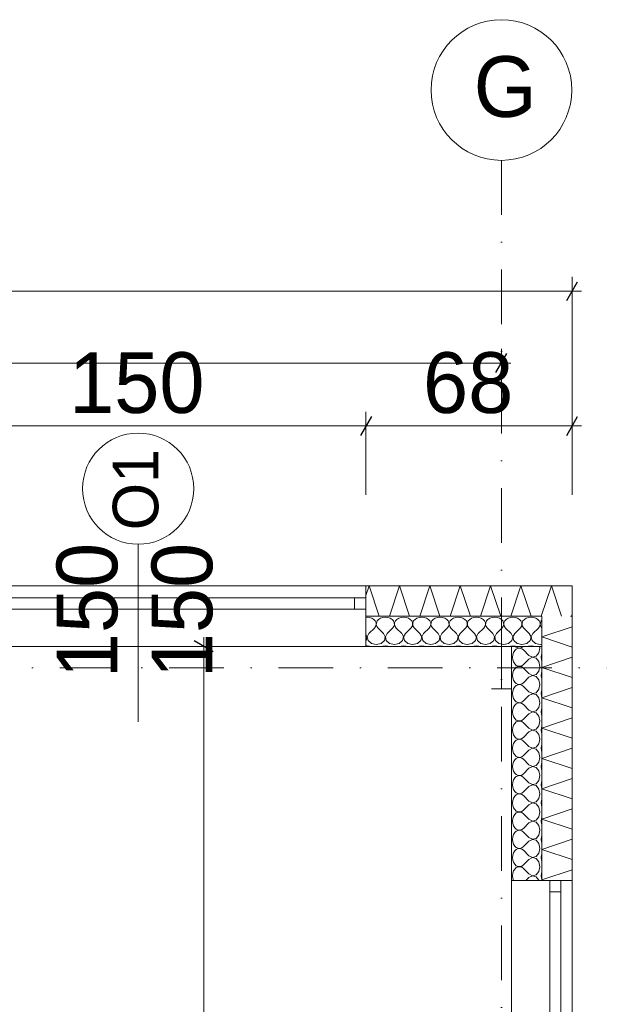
# Model space of a CAD drawing. Header units: millimetres. Extents: x 100377 to 152816, y -1988 to 13902.
# Tile 56 of 58: x 135641 to 137550, y 10658 to 13902. Entities that reach past the tile are written whole.
import ezdxf

# ---------------------------------------------------------------- set-up
doc = ezdxf.new("R2010")
doc.units = ezdxf.units.MM
doc.header["$MEASUREMENT"] = 0
doc.linetypes.add('Kropki i Kreski', pattern=[360, 180, -90, 0, -90])
for name, color, linetype, lineweight in [('Nowe_0_Nr_pióra__1', 7, 'Continuous', 13), ('Nowe_0_Nr_pióra__2', 251, 'Continuous', 13), ('Nowe_299-A Wymiary Opisy_Nr_pióra__1', 7, 'Continuous', 13), ('Nowe_299-A Wymiary Opisy_Nr_pióra__21', 7, 'Continuous', 25), ('Nowe_810-G Ogólne_Nr_pióra__1', 7, 'Continuous', 13), ('Nowe_830-G Teksty Etykiety_Nr_pióra__1', 7, 'Continuous', 13)]:
    doc.layers.add(name, color=color, linetype=linetype, lineweight=lineweight)
doc.layers.add('Nowe_299-A Wymiary Opisy', color=7, linetype='Continuous')
doc.styles.add('STYL_AUTOMATYCZNY_1', font='txt')
doc.dimstyles.new('STYL_AUTOMATYCZNY__1', dxfattribs={"dimtxt": 200, "dimasz": 47.5, "dimexe": 0.18, "dimexo": 300, "dimgap": 0.09, "dimtad": 1, "dimdec": 0, "dimlfac": 0.1, "dimzin": 0, "dimdsep": 46, "dimtxsty": 'STYL_AUTOMATYCZNY_1', "dimblk": 'ARROWHEAD_2', "dimblk1": 'ARROWHEAD_2', "dimblk2": 'ARROWHEAD_2', "dimcen": 0.09, "dimclrd": 7, "dimclre": 7, "dimclrt": 7, "dimadec": 1, "dimazin": 0, "dimtfac": 1, "dimtdec": 4, "dimtmove": 0, "dimatfit": 3, "dimfxl": 0, "dimtolj": 1, "dimtzin": 0, "dimarcsym": 0})
doc.dimstyles.new('STYL_AUTOMATYCZNY__2', dxfattribs={"dimtxt": 200, "dimasz": 47.5, "dimexe": 0.18, "dimexo": 300, "dimgap": 0.09, "dimtad": 1, "dimtih": 1, "dimtoh": 1, "dimdec": 0, "dimlfac": 0.1, "dimzin": 0, "dimdsep": 46, "dimtxsty": 'STYL_AUTOMATYCZNY_1', "dimblk": 'ARROWHEAD_2', "dimblk1": 'ARROWHEAD_2', "dimblk2": 'ARROWHEAD_2', "dimcen": 0.09, "dimclrd": 7, "dimclre": 7, "dimclrt": 7, "dimadec": 1, "dimazin": 0, "dimtfac": 1, "dimtdec": 4, "dimtmove": 0, "dimatfit": 3, "dimfxl": 0, "dimtolj": 1, "dimtzin": 0, "dimarcsym": 0})

# ---------------------------------------------------------------- blocks, each defined once
blk = doc.blocks.new('*X46')
at = {"layer": 'Nowe_0_Nr_pióra__1', "color": 7, "linetype": 'Continuous', "lineweight": 13}
for p, q in [((136785, 11933.5), (136781.1, 11933)), ((136793.2, 11932.6), (136785, 11933.5)), ((136800.8, 11930.1), (136793.2, 11932.6)), ((136807.1, 11926.2), (136800.8, 11930.1)), ((136811.8, 11921.1), (136807.1, 11926.2)), ((136814.5, 11915.2), (136811.8, 11921.1)), ((136813, 11903), (136814.9, 11909)), ((136814.9, 11909), (136814.5, 11915.2)), ((136815.5, 11915.2), (136815.1, 11909)), ((136815.1, 11909), (136817, 11903)), ((136818.2, 11921.1), (136815.5, 11915.2)), ((136822.9, 11926.2), (136818.2, 11921.1)), ((136829.2, 11930.1), (136822.9, 11926.2)), ((136836.8, 11932.6), (136829.2, 11930.1)), ((136845, 11933.5), (136836.8, 11932.6)), ((136853.2, 11932.6), (136845, 11933.5)), ((136860.8, 11930.1), (136853.2, 11932.6)), ((136867.1, 11926.2), (136860.8, 11930.1)), ((136871.8, 11921.1), (136867.1, 11926.2)), ((136874.5, 11915.2), (136871.8, 11921.1)), ((136873, 11903), (136874.9, 11909)), ((136874.9, 11909), (136874.5, 11915.2)), ((136875.5, 11915.2), (136875.1, 11909)), ((136875.1, 11909), (136877, 11903)), ((136878.2, 11921.1), (136875.5, 11915.2)), ((136882.9, 11926.2), (136878.2, 11921.1)), ((136889.2, 11930.1), (136882.9, 11926.2)), ((136896.8, 11932.6), (136889.2, 11930.1)), ((136905, 11933.5), (136896.8, 11932.6)), ((136913.2, 11932.6), (136905, 11933.5)), ((136920.8, 11930.1), (136913.2, 11932.6)), ((136927.1, 11926.2), (136920.8, 11930.1)), ((136931.8, 11921.1), (136927.1, 11926.2)), ((136934.5, 11915.2), (136931.8, 11921.1)), ((136933, 11903), (136934.9, 11909)), ((136934.9, 11909), (136934.5, 11915.2)), ((136935.5, 11915.2), (136935.1, 11909)), ((136935.1, 11909), (136937, 11903)), ((136938.2, 11921.1), (136935.5, 11915.2)), ((136942.9, 11926.2), (136938.2, 11921.1)), ((136949.2, 11930.1), (136942.9, 11926.2)), ((136956.8, 11932.6), (136949.2, 11930.1)), ((136965, 11933.5), (136956.8, 11932.6)), ((136973.2, 11932.6), (136965, 11933.5)), ((136980.8, 11930.1), (136973.2, 11932.6)), ((136987.1, 11926.2), (136980.8, 11930.1)), ((136991.8, 11921.1), (136987.1, 11926.2)), ((136994.5, 11915.2), (136991.8, 11921.1)), ((136993, 11903), (136994.9, 11909)), ((136994.9, 11909), (136994.5, 11915.2)), ((136995.5, 11915.2), (136995.1, 11909)), ((136995.1, 11909), (136997, 11903)), ((136998.2, 11921.1), (136995.5, 11915.2)), ((137002.9, 11926.2), (136998.2, 11921.1)), ((137009.2, 11930.1), (137002.9, 11926.2)), ((137016.8, 11932.6), (137009.2, 11930.1)), ((137025, 11933.5), (137016.8, 11932.6)), ((137033.2, 11932.6), (137025, 11933.5)), ((137040.8, 11930.1), (137033.2, 11932.6)), ((137047.1, 11926.2), (137040.8, 11930.1)), ((137051.8, 11921.1), (137047.1, 11926.2)), ((137054.5, 11915.2), (137051.8, 11921.1)), ((137053, 11903), (137054.9, 11909)), ((137054.9, 11909), (137054.5, 11915.2)), ((137055.5, 11915.2), (137055.1, 11909)), ((137055.1, 11909), (137057, 11903)), ((137058.2, 11921.1), (137055.5, 11915.2)), ((137062.9, 11926.2), (137058.2, 11921.1)), ((137069.2, 11930.1), (137062.9, 11926.2)), ((137076.8, 11932.6), (137069.2, 11930.1)), ((137085, 11933.5), (137076.8, 11932.6)), ((137093.2, 11932.6), (137085, 11933.5)), ((137100.8, 11930.1), (137093.2, 11932.6)), ((137107.1, 11926.2), (137100.8, 11930.1)), ((137111.8, 11921.1), (137107.1, 11926.2)), ((137114.5, 11915.2), (137111.8, 11921.1)), ((137113, 11903), (137114.9, 11909)), ((137114.9, 11909), (137114.5, 11915.2)), ((137115.5, 11915.2), (137115.1, 11909)), ((137115.1, 11909), (137117, 11903)), ((137118.2, 11921.1), (137115.5, 11915.2)), ((137122.9, 11926.2), (137118.2, 11921.1)), ((137129.2, 11930.1), (137122.9, 11926.2)), ((137136.8, 11932.6), (137129.2, 11930.1)), ((137145, 11933.5), (137136.8, 11932.6)), ((137153.2, 11932.6), (137145, 11933.5)), ((137160.8, 11930.1), (137153.2, 11932.6)), ((137167.1, 11926.2), (137160.8, 11930.1)), ((137171.8, 11921.1), (137167.1, 11926.2)), ((137174.5, 11915.2), (137171.8, 11921.1)), ((137173, 11903), (137174.9, 11909)), ((137174.9, 11909), (137174.5, 11915.2)), ((137175.5, 11915.2), (137175.1, 11909)), ((137175.1, 11909), (137177, 11903)), ((137178.2, 11921.1), (137175.5, 11915.2)), ((137182.9, 11926.2), (137178.2, 11921.1)), ((137189.2, 11930.1), (137182.9, 11926.2)), ((137196.8, 11932.6), (137189.2, 11930.1)), ((137205, 11933.5), (137196.8, 11932.6)), ((137213.2, 11932.6), (137205, 11933.5)), ((137220.8, 11930.1), (137213.2, 11932.6)), ((137227.1, 11926.2), (137220.8, 11930.1)), ((137231.8, 11921.1), (137227.1, 11926.2)), ((137234.5, 11915.2), (137231.8, 11921.1)), ((137233, 11903), (137234.9, 11909)), ((137234.9, 11909), (137234.5, 11915.2)), ((137235.5, 11915.2), (137235.1, 11909)), ((137235.1, 11909), (137237, 11903)), ((137238.2, 11921.1), (137235.5, 11915.2)), ((137242.9, 11926.2), (137238.2, 11921.1)), ((137249.2, 11930.1), (137242.9, 11926.2)), ((137256.8, 11932.6), (137249.2, 11930.1)), ((137265, 11933.5), (137256.8, 11932.6)), ((137273.2, 11932.6), (137265, 11933.5)), ((137280.8, 11930.1), (137273.2, 11932.6)), ((137287.1, 11926.2), (137280.8, 11930.1)), ((137291.8, 11921.1), (137287.1, 11926.2)), ((137294.5, 11915.2), (137291.8, 11921.1)), ((137293, 11903), (137294.9, 11909)), ((137294.9, 11909), (137294.5, 11915.2)), ((137295.5, 11915.2), (137295.1, 11909)), ((137295.1, 11909), (137297, 11903)), ((137298.2, 11921.1), (137295.5, 11915.2)), ((137302.9, 11926.2), (137298.2, 11921.1)), ((137309.2, 11930.1), (137302.9, 11926.2)), ((137316.8, 11932.6), (137309.2, 11930.1)), ((137325, 11933.5), (137316.8, 11932.6)), ((137333.2, 11932.6), (137325, 11933.5)), ((137340.8, 11930.1), (137333.2, 11932.6)), ((137347.1, 11926.2), (137340.8, 11930.1)), ((137351.8, 11921.1), (137347.1, 11926.2)), ((137354.5, 11915.2), (137351.8, 11921.1)), ((137353, 11903), (137354.9, 11909)), ((137354.9, 11909), (137354.5, 11915.2)), ((137355.5, 11915.2), (137355.1, 11909)), ((137355.1, 11909), (137357, 11903)), ((137358.2, 11921.1), (137355.5, 11915.2)), ((137360.4, 11923.5), (137358.2, 11921.1)), ((136784.9, 11868.3), (136781.1, 11875.7)), ((136791, 11879.7), (136785.1, 11868.3)), ((136791, 11879.7), (136809, 11897.6)), ((136809, 11897.6), (136813, 11903)), ((136817, 11903), (136821, 11897.6)), ((136839, 11879.7), (136821, 11897.6)), ((136844.9, 11868.3), (136839, 11879.7)), ((136851, 11879.7), (136845.1, 11868.3)), ((136851, 11879.7), (136869, 11897.6)), ((136869, 11897.6), (136873, 11903)), ((136877, 11903), (136881, 11897.6)), ((136899, 11879.7), (136881, 11897.6)), ((136904.9, 11868.3), (136899, 11879.7)), ((136911, 11879.7), (136905.1, 11868.3)), ((136911, 11879.7), (136929, 11897.6)), ((136929, 11897.6), (136933, 11903)), ((136937, 11903), (136941, 11897.6)), ((136959, 11879.7), (136941, 11897.6)), ((136964.9, 11868.3), (136959, 11879.7)), ((136971, 11879.7), (136965.1, 11868.3)), ((136971, 11879.7), (136989, 11897.6)), ((136989, 11897.6), (136993, 11903)), ((136997, 11903), (137001, 11897.6)), ((137019, 11879.7), (137001, 11897.6)), ((137024.9, 11868.3), (137019, 11879.7)), ((137031, 11879.7), (137025.1, 11868.3)), ((137031, 11879.7), (137049, 11897.6)), ((137049, 11897.6), (137053, 11903)), ((137057, 11903), (137061, 11897.6)), ((137079, 11879.7), (137061, 11897.6)), ((137084.9, 11868.3), (137079, 11879.7)), ((137091, 11879.7), (137085.1, 11868.3)), ((137091, 11879.7), (137109, 11897.6)), ((137109, 11897.6), (137113, 11903)), ((137117, 11903), (137121, 11897.6)), ((137139, 11879.7), (137121, 11897.6)), ((137144.9, 11868.3), (137139, 11879.7)), ((137151, 11879.7), (137145.1, 11868.3)), ((137151, 11879.7), (137169, 11897.6)), ((137169, 11897.6), (137173, 11903)), ((137177, 11903), (137181, 11897.6)), ((137199, 11879.7), (137181, 11897.6)), ((137204.9, 11868.3), (137199, 11879.7)), ((137211, 11879.7), (137205.1, 11868.3)), ((137211, 11879.7), (137229, 11897.6)), ((137229, 11897.6), (137233, 11903)), ((137237, 11903), (137241, 11897.6)), ((137259, 11879.7), (137241, 11897.6)), ((137264.9, 11868.3), (137259, 11879.7)), ((137271, 11879.7), (137265.1, 11868.3)), ((137271, 11879.7), (137289, 11897.6)), ((137289, 11897.6), (137293, 11903)), ((137297, 11903), (137301, 11897.6)), ((137319, 11879.7), (137301, 11897.6)), ((137324.9, 11868.3), (137319, 11879.7)), ((137331, 11879.7), (137325.1, 11868.3)), ((137331, 11879.7), (137349, 11897.6)), ((137349, 11897.6), (137353, 11903)), ((137357, 11903), (137360.4, 11898.4)), ((136781.1, 11855.6), (136781.8, 11856.2)), ((136781.8, 11856.2), (136784.9, 11868.3)), ((136785.1, 11868.3), (136788.2, 11856.2)), ((136788.2, 11856.2), (136799.2, 11847.2)), ((136799.2, 11847.2), (136815, 11843.9)), ((136815, 11843.9), (136830.8, 11847.2)), ((136830.8, 11847.2), (136841.8, 11856.2)), ((136841.8, 11856.2), (136844.9, 11868.3)), ((136845.1, 11868.3), (136848.2, 11856.2)), ((136848.2, 11856.2), (136859.2, 11847.2)), ((136859.2, 11847.2), (136875, 11843.9)), ((136875, 11843.9), (136890.8, 11847.2)), ((136890.8, 11847.2), (136901.8, 11856.2)), ((136901.8, 11856.2), (136904.9, 11868.3)), ((136905.1, 11868.3), (136908.2, 11856.2)), ((136908.2, 11856.2), (136919.2, 11847.2)), ((136919.2, 11847.2), (136935, 11843.9)), ((136935, 11843.9), (136950.8, 11847.2)), ((136950.8, 11847.2), (136961.8, 11856.2)), ((136961.8, 11856.2), (136964.9, 11868.3)), ((136965.1, 11868.3), (136968.2, 11856.2)), ((136968.2, 11856.2), (136979.2, 11847.2)), ((136979.2, 11847.2), (136995, 11843.9)), ((136995, 11843.9), (137010.8, 11847.2)), ((137010.8, 11847.2), (137021.8, 11856.2)), ((137021.8, 11856.2), (137024.9, 11868.3)), ((137025.1, 11868.3), (137028.2, 11856.2)), ((137028.2, 11856.2), (137039.2, 11847.2)), ((137039.2, 11847.2), (137055, 11843.9)), ((137055, 11843.9), (137070.8, 11847.2)), ((137070.8, 11847.2), (137081.8, 11856.2)), ((137081.8, 11856.2), (137084.9, 11868.3)), ((137085.1, 11868.3), (137088.2, 11856.2)), ((137088.2, 11856.2), (137099.2, 11847.2)), ((137099.2, 11847.2), (137115, 11843.9)), ((137115, 11843.9), (137130.8, 11847.2)), ((137130.8, 11847.2), (137141.8, 11856.2)), ((137141.8, 11856.2), (137144.9, 11868.3)), ((137145.1, 11868.3), (137148.2, 11856.2)), ((137148.2, 11856.2), (137159.2, 11847.2)), ((137159.2, 11847.2), (137175, 11843.9)), ((137175, 11843.9), (137190.8, 11847.2)), ((137190.8, 11847.2), (137201.8, 11856.2)), ((137201.8, 11856.2), (137204.9, 11868.3)), ((137205.1, 11868.3), (137208.2, 11856.2)), ((137208.2, 11856.2), (137219.2, 11847.2)), ((137219.2, 11847.2), (137235, 11843.9)), ((137235, 11843.9), (137250.8, 11847.2)), ((137250.8, 11847.2), (137261.8, 11856.2)), ((137261.8, 11856.2), (137264.9, 11868.3)), ((137265.1, 11868.3), (137268.2, 11856.2)), ((137268.2, 11856.2), (137279.2, 11847.2)), ((137279.2, 11847.2), (137295, 11843.9)), ((137295, 11843.9), (137310.8, 11847.2)), ((137310.8, 11847.2), (137321.8, 11856.2)), ((137321.8, 11856.2), (137324.9, 11868.3)), ((137325.1, 11868.3), (137328.2, 11856.2)), ((137328.2, 11856.2), (137339.2, 11847.2)), ((137339.2, 11847.2), (137355, 11843.9)), ((137355, 11843.9), (137360.4, 11845)), ((136785, 11839.4), (136781.1, 11839)), ((136793.2, 11838.5), (136785, 11839.4)), ((136797.7, 11837), (136793.2, 11838.5)), ((136836.8, 11838.5), (136832.3, 11837)), ((136845, 11839.4), (136836.8, 11838.5)), ((136853.2, 11838.5), (136845, 11839.4)), ((136857.7, 11837), (136853.2, 11838.5)), ((136896.8, 11838.5), (136892.3, 11837)), ((136905, 11839.4), (136896.8, 11838.5)), ((136913.2, 11838.5), (136905, 11839.4)), ((136917.7, 11837), (136913.2, 11838.5)), ((136956.8, 11838.5), (136952.3, 11837)), ((136965, 11839.4), (136956.8, 11838.5)), ((136973.2, 11838.5), (136965, 11839.4)), ((136977.7, 11837), (136973.2, 11838.5)), ((137016.8, 11838.5), (137012.3, 11837)), ((137025, 11839.4), (137016.8, 11838.5)), ((137033.2, 11838.5), (137025, 11839.4)), ((137037.7, 11837), (137033.2, 11838.5)), ((137076.8, 11838.5), (137072.3, 11837)), ((137085, 11839.4), (137076.8, 11838.5)), ((137093.2, 11838.5), (137085, 11839.4)), ((137097.7, 11837), (137093.2, 11838.5)), ((137136.8, 11838.5), (137132.3, 11837)), ((137145, 11839.4), (137136.8, 11838.5)), ((137153.2, 11838.5), (137145, 11839.4)), ((137157.7, 11837), (137153.2, 11838.5)), ((137196.8, 11838.5), (137192.3, 11837)), ((137205, 11839.4), (137196.8, 11838.5)), ((137213.2, 11838.5), (137205, 11839.4)), ((137217.7, 11837), (137213.2, 11838.5)), ((137256.8, 11838.5), (137252.3, 11837)), ((137265, 11839.4), (137256.8, 11838.5)), ((137273.2, 11838.5), (137265, 11839.4)), ((137277.7, 11837), (137273.2, 11838.5)), ((137316.8, 11838.5), (137312.3, 11837)), ((137325, 11839.4), (137316.8, 11838.5)), ((137333.2, 11838.5), (137325, 11839.4)), ((137337.7, 11837), (137333.2, 11838.5))]:
    blk.add_line(p, q, dxfattribs=at)
blk = doc.blocks.new('Wypełnienie_23_1', base_point=(0, 0))
at = {"layer": 'Nowe_0_Nr_pióra__1', "color": 7, "linetype": 'Continuous', "lineweight": 13, "flags": 128}
blk.add_lwpolyline([(136781.1, 11837), (137360.4, 11837), (137360.4, 11937), (136781.1, 11937)], close=True, dxfattribs=at)
at = {"layer": 'Nowe_0_Nr_pióra__1', "color": 7, "linetype": 'Continuous', "lineweight": 13}
blk.add_blockref('*X46', (0, 0), dxfattribs=at)
blk = doc.blocks.new('*X48')
at = {"layer": 'Nowe_0_Nr_pióra__1', "color": 7, "linetype": 'Continuous', "lineweight": 13}
for p, q in [((137264.8, 11809.8), (137264, 11801.6)), ((137267.3, 11817.4), (137264.8, 11809.8)), ((137271.3, 11823.8), (137267.3, 11817.4)), ((137276.4, 11828.5), (137271.3, 11823.8)), ((137273.9, 11837), (137276.4, 11834.8)), ((137276.4, 11834.8), (137282.2, 11832.2)), ((137282.2, 11831.1), (137276.4, 11828.5)), ((137282.2, 11832.2), (137288.4, 11831.8)), ((137288.4, 11831.5), (137282.2, 11831.1)), ((137288.4, 11831.8), (137294.4, 11833.6)), ((137294.4, 11829.6), (137288.4, 11831.5)), ((137294.4, 11833.6), (137299, 11837)), ((137299.8, 11825.6), (137294.4, 11829.6)), ((137317.7, 11807.6), (137299.8, 11825.6)), ((137341.2, 11804.8), (137350.2, 11815.9)), ((137350.2, 11815.9), (137353.6, 11831.6)), ((137353.6, 11831.6), (137352.4, 11837)), ((137358.9, 11809.8), (137358.1, 11801.6)), ((137360.4, 11814.4), (137358.9, 11809.8)), ((137264, 11801.6), (137264.8, 11793.4)), ((137264.8, 11793.4), (137267.3, 11785.9)), ((137267.3, 11785.9), (137271.3, 11779.5)), ((137271.3, 11779.5), (137276.4, 11774.8)), ((137294.4, 11773.6), (137299.8, 11777.6)), ((137317.7, 11795.6), (137299.8, 11777.6)), ((137317.7, 11807.6), (137329.2, 11801.8)), ((137329.2, 11801.5), (137317.7, 11795.6)), ((137329.2, 11801.8), (137341.2, 11804.8)), ((137341.2, 11798.5), (137329.2, 11801.5)), ((137350.2, 11787.4), (137341.2, 11798.5)), ((137353.6, 11771.6), (137350.2, 11787.4)), ((137358.1, 11801.6), (137358.9, 11793.4)), ((137358.9, 11793.4), (137360.4, 11788.9)), ((137264.8, 11749.8), (137264, 11741.6)), ((137267.3, 11757.4), (137264.8, 11749.8)), ((137271.3, 11763.8), (137267.3, 11757.4)), ((137276.4, 11768.5), (137271.3, 11763.8)), ((137276.4, 11774.8), (137282.2, 11772.2)), ((137282.2, 11771.1), (137276.4, 11768.5)), ((137282.2, 11772.2), (137288.4, 11771.8)), ((137288.4, 11771.5), (137282.2, 11771.1)), ((137288.4, 11771.8), (137294.4, 11773.6)), ((137294.4, 11769.6), (137288.4, 11771.5)), ((137299.8, 11765.6), (137294.4, 11769.6)), ((137317.7, 11747.6), (137299.8, 11765.6)), ((137317.7, 11747.6), (137329.2, 11741.8)), ((137329.2, 11741.8), (137341.2, 11744.8)), ((137341.2, 11744.8), (137350.2, 11755.9)), ((137350.2, 11755.9), (137353.6, 11771.6)), ((137358.9, 11749.8), (137358.1, 11741.6)), ((137360.4, 11754.4), (137358.9, 11749.8)), ((137264, 11741.6), (137264.8, 11733.4)), ((137264.8, 11733.4), (137267.3, 11725.9)), ((137267.3, 11725.9), (137271.3, 11719.5)), ((137271.3, 11719.5), (137276.4, 11714.8)), ((137276.4, 11714.8), (137282.2, 11712.2)), ((137282.2, 11711.1), (137276.4, 11708.5)), ((137282.2, 11712.2), (137288.4, 11711.8)), ((137288.4, 11711.5), (137282.2, 11711.1)), ((137288.4, 11711.8), (137294.4, 11713.6)), ((137294.4, 11709.6), (137288.4, 11711.5)), ((137294.4, 11713.6), (137299.8, 11717.6)), ((137317.7, 11735.6), (137299.8, 11717.6)), ((137329.2, 11741.5), (137317.7, 11735.6)), ((137341.2, 11738.5), (137329.2, 11741.5)), ((137350.2, 11727.4), (137341.2, 11738.5)), ((137353.6, 11711.6), (137350.2, 11727.4)), ((137350.2, 11695.9), (137353.6, 11711.6)), ((137358.1, 11741.6), (137358.9, 11733.4)), ((137358.9, 11733.4), (137360.4, 11728.9)), ((137264.8, 11689.8), (137264, 11681.6)), ((137264, 11681.6), (137264.8, 11673.4)), ((137267.3, 11697.4), (137264.8, 11689.8)), ((137271.3, 11703.8), (137267.3, 11697.4)), ((137276.4, 11708.5), (137271.3, 11703.8)), ((137299.8, 11705.6), (137294.4, 11709.6)), ((137317.7, 11687.6), (137299.8, 11705.6)), ((137317.7, 11687.6), (137329.2, 11681.8)), ((137329.2, 11681.5), (137317.7, 11675.6)), ((137329.2, 11681.8), (137341.2, 11684.8)), ((137341.2, 11678.5), (137329.2, 11681.5)), ((137341.2, 11684.8), (137350.2, 11695.9)), ((137350.2, 11667.4), (137341.2, 11678.5)), ((137358.9, 11689.8), (137358.1, 11681.6)), ((137358.1, 11681.6), (137358.9, 11673.4)), ((137360.4, 11694.4), (137358.9, 11689.8)), ((137264.8, 11673.4), (137267.3, 11665.9)), ((137267.3, 11665.9), (137271.3, 11659.5)), ((137271.3, 11659.5), (137276.4, 11654.8)), ((137276.4, 11648.5), (137271.3, 11643.8)), ((137276.4, 11654.8), (137282.2, 11652.2)), ((137282.2, 11651.1), (137276.4, 11648.5)), ((137282.2, 11652.2), (137288.4, 11651.8)), ((137288.4, 11651.5), (137282.2, 11651.1)), ((137288.4, 11651.8), (137294.4, 11653.6)), ((137294.4, 11649.6), (137288.4, 11651.5)), ((137294.4, 11653.6), (137299.8, 11657.6)), ((137299.8, 11645.6), (137294.4, 11649.6)), ((137317.7, 11675.6), (137299.8, 11657.6)), ((137317.7, 11627.6), (137299.8, 11645.6)), ((137353.6, 11651.6), (137350.2, 11667.4)), ((137350.2, 11635.9), (137353.6, 11651.6)), ((137358.9, 11673.4), (137360.4, 11668.9)), ((137264.8, 11629.8), (137264, 11621.6)), ((137264, 11621.6), (137264.8, 11613.4)), ((137267.3, 11637.4), (137264.8, 11629.8)), ((137264.8, 11613.4), (137267.3, 11605.9)), ((137271.3, 11643.8), (137267.3, 11637.4)), ((137317.7, 11615.6), (137299.8, 11597.6)), ((137317.7, 11627.6), (137329.2, 11621.8)), ((137329.2, 11621.5), (137317.7, 11615.6)), ((137329.2, 11621.8), (137341.2, 11624.8)), ((137341.2, 11618.5), (137329.2, 11621.5)), ((137341.2, 11624.8), (137350.2, 11635.9)), ((137350.2, 11607.4), (137341.2, 11618.5)), ((137358.9, 11629.8), (137358.1, 11621.6)), ((137358.1, 11621.6), (137358.9, 11613.4)), ((137360.4, 11634.4), (137358.9, 11629.8)), ((137358.9, 11613.4), (137360.4, 11608.9)), ((137267.3, 11605.9), (137271.3, 11599.5)), ((137271.3, 11583.8), (137267.3, 11577.4)), ((137271.3, 11599.5), (137276.4, 11594.8)), ((137276.4, 11588.5), (137271.3, 11583.8)), ((137276.4, 11594.8), (137282.2, 11592.2)), ((137282.2, 11591.1), (137276.4, 11588.5)), ((137282.2, 11592.2), (137288.4, 11591.8)), ((137288.4, 11591.5), (137282.2, 11591.1)), ((137288.4, 11591.8), (137294.4, 11593.6)), ((137294.4, 11589.6), (137288.4, 11591.5)), ((137294.4, 11593.6), (137299.8, 11597.6)), ((137299.8, 11585.6), (137294.4, 11589.6)), ((137317.7, 11567.6), (137299.8, 11585.6)), ((137353.6, 11591.6), (137350.2, 11607.4)), ((137350.2, 11575.9), (137353.6, 11591.6)), ((137264.8, 11569.8), (137264, 11561.6)), ((137264, 11561.6), (137264.8, 11553.4)), ((137267.3, 11577.4), (137264.8, 11569.8)), ((137264.8, 11553.4), (137267.3, 11545.9)), ((137317.7, 11555.6), (137299.8, 11537.6)), ((137317.7, 11567.6), (137329.2, 11561.8)), ((137329.2, 11561.5), (137317.7, 11555.6)), ((137329.2, 11561.8), (137341.2, 11564.8)), ((137341.2, 11558.5), (137329.2, 11561.5)), ((137341.2, 11564.8), (137350.2, 11575.9)), ((137350.2, 11547.4), (137341.2, 11558.5)), ((137358.9, 11569.8), (137358.1, 11561.6)), ((137358.1, 11561.6), (137358.9, 11553.4)), ((137360.4, 11574.4), (137358.9, 11569.8)), ((137358.9, 11553.4), (137360.4, 11548.9)), ((137267.3, 11517.4), (137264.8, 11509.8)), ((137267.3, 11545.9), (137271.3, 11539.5)), ((137271.3, 11523.8), (137267.3, 11517.4)), ((137271.3, 11539.5), (137276.4, 11534.8)), ((137276.4, 11528.5), (137271.3, 11523.8)), ((137276.4, 11534.8), (137282.2, 11532.2)), ((137282.2, 11531.1), (137276.4, 11528.5)), ((137282.2, 11532.2), (137288.4, 11531.8)), ((137288.4, 11531.5), (137282.2, 11531.1)), ((137288.4, 11531.8), (137294.4, 11533.6)), ((137294.4, 11529.6), (137288.4, 11531.5)), ((137294.4, 11533.6), (137299.8, 11537.6)), ((137299.8, 11525.6), (137294.4, 11529.6)), ((137317.7, 11507.6), (137299.8, 11525.6)), ((137341.2, 11504.8), (137350.2, 11515.9)), ((137353.6, 11531.6), (137350.2, 11547.4)), ((137350.2, 11515.9), (137353.6, 11531.6)), ((137264.8, 11509.8), (137264, 11501.6)), ((137264, 11501.6), (137264.8, 11493.4)), ((137264.8, 11493.4), (137267.3, 11485.9)), ((137267.3, 11485.9), (137271.3, 11479.5)), ((137317.7, 11495.6), (137299.8, 11477.6)), ((137317.7, 11507.6), (137329.2, 11501.8)), ((137329.2, 11501.5), (137317.7, 11495.6)), ((137329.2, 11501.8), (137341.2, 11504.8)), ((137341.2, 11498.5), (137329.2, 11501.5)), ((137350.2, 11487.4), (137341.2, 11498.5)), ((137353.6, 11471.6), (137350.2, 11487.4)), ((137358.9, 11509.8), (137358.1, 11501.6)), ((137358.1, 11501.6), (137358.9, 11493.4)), ((137360.4, 11514.4), (137358.9, 11509.8)), ((137358.9, 11493.4), (137360.4, 11488.9)), ((137267.3, 11457.4), (137264.8, 11449.8)), ((137271.3, 11463.8), (137267.3, 11457.4)), ((137271.3, 11479.5), (137276.4, 11474.8)), ((137276.4, 11468.5), (137271.3, 11463.8)), ((137276.4, 11474.8), (137282.2, 11472.2)), ((137282.2, 11471.1), (137276.4, 11468.5)), ((137282.2, 11472.2), (137288.4, 11471.8)), ((137288.4, 11471.5), (137282.2, 11471.1)), ((137288.4, 11471.8), (137294.4, 11473.6)), ((137294.4, 11469.6), (137288.4, 11471.5)), ((137294.4, 11473.6), (137299.8, 11477.6)), ((137299.8, 11465.6), (137294.4, 11469.6)), ((137317.7, 11447.6), (137299.8, 11465.6)), ((137341.2, 11444.8), (137350.2, 11455.9)), ((137350.2, 11455.9), (137353.6, 11471.6)), ((137360.4, 11454.4), (137358.9, 11449.8)), ((137264.8, 11449.8), (137264, 11441.6)), ((137264, 11441.6), (137264.8, 11433.4)), ((137264.8, 11433.4), (137267.3, 11425.9)), ((137267.3, 11425.9), (137271.3, 11419.5)), ((137271.3, 11419.5), (137276.4, 11414.8)), ((137317.7, 11435.6), (137299.8, 11417.6)), ((137317.7, 11447.6), (137329.2, 11441.8)), ((137329.2, 11441.5), (137317.7, 11435.6)), ((137329.2, 11441.8), (137341.2, 11444.8)), ((137341.2, 11438.5), (137329.2, 11441.5)), ((137350.2, 11427.4), (137341.2, 11438.5)), ((137353.6, 11411.6), (137350.2, 11427.4)), ((137358.9, 11449.8), (137358.1, 11441.6)), ((137358.1, 11441.6), (137358.9, 11433.4)), ((137358.9, 11433.4), (137360.4, 11428.9)), ((137264.8, 11389.8), (137264, 11381.6)), ((137267.3, 11397.4), (137264.8, 11389.8)), ((137271.3, 11403.8), (137267.3, 11397.4)), ((137276.4, 11408.5), (137271.3, 11403.8)), ((137276.4, 11414.8), (137282.2, 11412.2)), ((137282.2, 11411.1), (137276.4, 11408.5)), ((137282.2, 11412.2), (137288.4, 11411.8)), ((137288.4, 11411.5), (137282.2, 11411.1)), ((137288.4, 11411.8), (137294.4, 11413.6)), ((137294.4, 11409.6), (137288.4, 11411.5)), ((137294.4, 11413.6), (137299.8, 11417.6)), ((137299.8, 11405.6), (137294.4, 11409.6)), ((137317.7, 11387.6), (137299.8, 11405.6)), ((137317.7, 11387.6), (137329.2, 11381.8)), ((137341.2, 11384.8), (137350.2, 11395.9)), ((137350.2, 11395.9), (137353.6, 11411.6)), ((137358.9, 11389.8), (137358.1, 11381.6)), ((137360.4, 11394.4), (137358.9, 11389.8)), ((137264, 11381.6), (137264.8, 11373.4)), ((137264.8, 11373.4), (137267.3, 11365.9)), ((137267.3, 11365.9), (137271.3, 11359.5)), ((137271.3, 11359.5), (137276.4, 11354.8)), ((137276.4, 11354.8), (137282.2, 11352.2)), ((137288.4, 11351.8), (137294.4, 11353.6)), ((137294.4, 11353.6), (137299.8, 11357.6)), ((137317.7, 11375.6), (137299.8, 11357.6)), ((137329.2, 11381.5), (137317.7, 11375.6)), ((137329.2, 11381.8), (137341.2, 11384.8)), ((137341.2, 11378.5), (137329.2, 11381.5)), ((137350.2, 11367.4), (137341.2, 11378.5)), ((137353.6, 11351.6), (137350.2, 11367.4)), ((137358.1, 11381.6), (137358.9, 11373.4)), ((137358.9, 11373.4), (137360.4, 11368.9)), ((137264.8, 11329.8), (137264, 11321.6)), ((137264, 11321.6), (137264.8, 11313.4)), ((137267.3, 11337.4), (137264.8, 11329.8)), ((137271.3, 11343.8), (137267.3, 11337.4)), ((137276.4, 11348.5), (137271.3, 11343.8)), ((137282.2, 11351.1), (137276.4, 11348.5)), ((137282.2, 11352.2), (137288.4, 11351.8)), ((137288.4, 11351.5), (137282.2, 11351.1)), ((137294.4, 11349.6), (137288.4, 11351.5)), ((137299.8, 11345.6), (137294.4, 11349.6)), ((137317.7, 11327.6), (137299.8, 11345.6)), ((137317.7, 11327.6), (137329.2, 11321.8)), ((137329.2, 11321.5), (137317.7, 11315.6)), ((137329.2, 11321.8), (137341.2, 11324.8)), ((137341.2, 11318.5), (137329.2, 11321.5)), ((137341.2, 11324.8), (137350.2, 11335.9)), ((137350.2, 11335.9), (137353.6, 11351.6)), ((137358.9, 11329.8), (137358.1, 11321.6)), ((137358.1, 11321.6), (137358.9, 11313.4)), ((137360.4, 11334.4), (137358.9, 11329.8)), ((137264.8, 11313.4), (137267.3, 11305.9)), ((137267.3, 11305.9), (137271.3, 11299.5)), ((137271.3, 11299.5), (137276.4, 11294.8)), ((137276.4, 11294.8), (137282.2, 11292.2)), ((137282.2, 11291.1), (137276.4, 11288.5)), ((137282.2, 11292.2), (137288.4, 11291.8)), ((137288.4, 11291.5), (137282.2, 11291.1)), ((137288.4, 11291.8), (137294.4, 11293.6)), ((137294.4, 11289.6), (137288.4, 11291.5)), ((137294.4, 11293.6), (137299.8, 11297.6)), ((137299.8, 11285.6), (137294.4, 11289.6)), ((137317.7, 11315.6), (137299.8, 11297.6)), ((137350.2, 11307.4), (137341.2, 11318.5)), ((137353.6, 11291.6), (137350.2, 11307.4)), ((137350.2, 11275.9), (137353.6, 11291.6)), ((137358.9, 11313.4), (137360.4, 11308.9)), ((137264.8, 11269.8), (137264, 11261.6)), ((137264, 11261.6), (137264.8, 11253.4)), ((137267.3, 11277.4), (137264.8, 11269.8)), ((137271.3, 11283.8), (137267.3, 11277.4)), ((137276.4, 11288.5), (137271.3, 11283.8)), ((137317.7, 11267.6), (137299.8, 11285.6)), ((137317.7, 11267.6), (137329.2, 11261.8)), ((137329.2, 11261.5), (137317.7, 11255.6)), ((137329.2, 11261.8), (137341.2, 11264.8)), ((137341.2, 11258.5), (137329.2, 11261.5)), ((137341.2, 11264.8), (137350.2, 11275.9)), ((137350.2, 11247.4), (137341.2, 11258.5)), ((137358.9, 11269.8), (137358.1, 11261.6)), ((137358.1, 11261.6), (137358.9, 11253.4)), ((137360.4, 11274.4), (137358.9, 11269.8)), ((137264.8, 11253.4), (137267.3, 11245.9)), ((137267.3, 11245.9), (137271.3, 11239.5)), ((137271.3, 11239.5), (137276.4, 11234.8)), ((137276.4, 11228.5), (137271.3, 11223.8)), ((137276.4, 11234.8), (137282.2, 11232.2)), ((137282.2, 11231.1), (137276.4, 11228.5)), ((137282.2, 11232.2), (137288.4, 11231.8)), ((137288.4, 11231.5), (137282.2, 11231.1)), ((137288.4, 11231.8), (137294.4, 11233.6)), ((137294.4, 11229.6), (137288.4, 11231.5)), ((137294.4, 11233.6), (137299.8, 11237.6)), ((137299.8, 11225.6), (137294.4, 11229.6)), ((137317.7, 11255.6), (137299.8, 11237.6)), ((137317.7, 11207.6), (137299.8, 11225.6)), ((137353.6, 11231.6), (137350.2, 11247.4)), ((137350.2, 11215.9), (137353.6, 11231.6)), ((137358.9, 11253.4), (137360.4, 11248.9)), ((137264.8, 11209.8), (137264, 11201.6)), ((137264, 11201.6), (137264.8, 11193.4)), ((137267.3, 11217.4), (137264.8, 11209.8)), ((137264.8, 11193.4), (137267.3, 11185.9)), ((137271.3, 11223.8), (137267.3, 11217.4)), ((137317.7, 11195.6), (137299.8, 11177.6)), ((137317.7, 11207.6), (137329.2, 11201.8)), ((137329.2, 11201.5), (137317.7, 11195.6)), ((137329.2, 11201.8), (137341.2, 11204.8)), ((137341.2, 11198.5), (137329.2, 11201.5)), ((137341.2, 11204.8), (137350.2, 11215.9)), ((137350.2, 11187.4), (137341.2, 11198.5)), ((137358.9, 11209.8), (137358.1, 11201.6)), ((137358.1, 11201.6), (137358.9, 11193.4)), ((137360.4, 11214.4), (137358.9, 11209.8)), ((137358.9, 11193.4), (137360.4, 11188.9)), ((137267.3, 11185.9), (137271.3, 11179.5)), ((137271.3, 11163.8), (137267.3, 11157.4)), ((137271.3, 11179.5), (137276.4, 11174.8)), ((137276.4, 11168.5), (137271.3, 11163.8)), ((137276.4, 11174.8), (137282.2, 11172.2)), ((137282.2, 11171.1), (137276.4, 11168.5)), ((137282.2, 11172.2), (137288.4, 11171.8)), ((137288.4, 11171.5), (137282.2, 11171.1)), ((137288.4, 11171.8), (137294.4, 11173.6)), ((137294.4, 11169.6), (137288.4, 11171.5)), ((137294.4, 11173.6), (137299.8, 11177.6)), ((137299.8, 11165.6), (137294.4, 11169.6)), ((137317.7, 11147.6), (137299.8, 11165.6)), ((137353.6, 11171.6), (137350.2, 11187.4)), ((137350.2, 11155.9), (137353.6, 11171.6)), ((137264.8, 11149.8), (137264, 11141.6)), ((137264, 11141.6), (137264.8, 11133.4)), ((137267.3, 11157.4), (137264.8, 11149.8)), ((137264.8, 11133.4), (137267.3, 11125.9)), ((137317.7, 11135.6), (137299.8, 11117.6)), ((137317.7, 11147.6), (137329.2, 11141.8)), ((137329.2, 11141.5), (137317.7, 11135.6)), ((137329.2, 11141.8), (137341.2, 11144.8)), ((137341.2, 11138.5), (137329.2, 11141.5)), ((137341.2, 11144.8), (137350.2, 11155.9)), ((137350.2, 11127.4), (137341.2, 11138.5)), ((137353.6, 11111.6), (137350.2, 11127.4)), ((137358.9, 11149.8), (137358.1, 11141.6)), ((137358.1, 11141.6), (137358.9, 11133.4)), ((137360.4, 11154.4), (137358.9, 11149.8)), ((137358.9, 11133.4), (137360.4, 11128.9)), ((137267.3, 11097.4), (137264.8, 11089.8)), ((137267.3, 11125.9), (137271.3, 11119.5)), ((137271.3, 11103.8), (137267.3, 11097.4)), ((137271.3, 11119.5), (137276.4, 11114.8)), ((137276.4, 11108.5), (137271.3, 11103.8)), ((137276.4, 11114.8), (137282.2, 11112.2)), ((137282.2, 11111.1), (137276.4, 11108.5)), ((137282.2, 11112.2), (137288.4, 11111.8)), ((137288.4, 11111.5), (137282.2, 11111.1)), ((137288.4, 11111.8), (137294.4, 11113.6)), ((137294.4, 11109.6), (137288.4, 11111.5)), ((137294.4, 11113.6), (137299.8, 11117.6)), ((137299.8, 11105.6), (137294.4, 11109.6)), ((137317.7, 11087.6), (137299.8, 11105.6)), ((137341.2, 11084.8), (137350.2, 11095.9)), ((137350.2, 11095.9), (137353.6, 11111.6)), ((137360.4, 11094.4), (137358.9, 11089.8)), ((137264.8, 11089.8), (137264, 11081.6)), ((137264, 11081.6), (137264.8, 11073.4)), ((137264.8, 11073.4), (137267.3, 11065.9)), ((137267.3, 11065.9), (137267.4, 11065.8)), ((137317.7, 11075.6), (137307.9, 11065.8)), ((137317.7, 11087.6), (137329.2, 11081.8)), ((137329.2, 11081.5), (137317.7, 11075.6)), ((137329.2, 11081.8), (137341.2, 11084.8)), ((137341.2, 11078.5), (137329.2, 11081.5)), ((137350.2, 11067.4), (137341.2, 11078.5)), ((137350.6, 11065.8), (137350.2, 11067.4)), ((137358.9, 11089.8), (137358.1, 11081.6)), ((137358.1, 11081.6), (137358.9, 11073.4)), ((137358.9, 11073.4), (137360.4, 11068.9))]:
    blk.add_line(p, q, dxfattribs=at)
blk = doc.blocks.new('Wypełnienie_24_1', base_point=(0, 0))
at = {"layer": 'Nowe_0_Nr_pióra__1', "color": 7, "linetype": 'Continuous', "lineweight": 13, "flags": 128}
blk.add_lwpolyline([(137360.4, 11065.8), (137360.4, 11837), (137260.4, 11837), (137260.4, 11065.8)], close=True, dxfattribs=at)
at = {"layer": 'Nowe_0_Nr_pióra__1', "color": 7, "linetype": 'Continuous', "lineweight": 13}
blk.add_blockref('*X48', (0, 0), dxfattribs=at)
blk = doc.blocks.new('*X92')
at = {"layer": 'Nowe_0_Nr_pióra__2', "color": 251, "linetype": 'Continuous', "lineweight": 13}
for p, q in [((136781.1, 12005.1), (136791.7, 12037)), ((136791.7, 12037), (136825, 11937)), ((136858.4, 11937), (136891.7, 12037)), ((136891.7, 12037), (136925, 11937)), ((136958.4, 11937), (136991.7, 12037)), ((136991.7, 12037), (137025, 11937)), ((137058.4, 11937), (137091.7, 12037)), ((137091.7, 12037), (137125, 11937)), ((137158.4, 11937), (137191.7, 12037)), ((137191.7, 12037), (137225, 11937)), ((137258.4, 11937), (137291.7, 12037)), ((137291.7, 12037), (137325, 11937)), ((137358.4, 11937), (137391.7, 12037)), ((137391.7, 12037), (137425, 11937)), ((137458.4, 11937), (137460.4, 11943.1))]:
    blk.add_line(p, q, dxfattribs=at)
blk = doc.blocks.new('Wypełnienie_46_1', base_point=(0, 0))
at = {"layer": 'Nowe_0_Nr_pióra__2', "color": 251, "linetype": 'Continuous', "lineweight": 13}
blk.add_blockref('*X92', (0, 0), dxfattribs=at)
blk = doc.blocks.new('*X94')
at = {"layer": 'Nowe_0_Nr_pióra__2', "color": 251, "linetype": 'Continuous', "lineweight": 13}
for p, q in [((137460.4, 11935), (137454.3, 11937)), ((137360.4, 11868.3), (137460.4, 11901.7)), ((137460.4, 11835), (137360.4, 11868.3)), ((137360.4, 11768.3), (137460.4, 11801.7)), ((137460.4, 11735), (137360.4, 11768.3)), ((137360.4, 11668.3), (137460.4, 11701.7)), ((137460.4, 11635), (137360.4, 11668.3)), ((137360.4, 11568.3), (137460.4, 11601.7)), ((137460.4, 11535), (137360.4, 11568.3)), ((137360.4, 11468.3), (137460.4, 11501.7)), ((137460.4, 11435), (137360.4, 11468.3)), ((137360.4, 11368.3), (137460.4, 11401.7)), ((137460.4, 11335), (137360.4, 11368.3)), ((137360.4, 11268.3), (137460.4, 11301.7)), ((137460.4, 11235), (137360.4, 11268.3)), ((137360.4, 11168.3), (137460.4, 11201.7)), ((137460.4, 11135), (137360.4, 11168.3)), ((137360.4, 11068.3), (137460.4, 11101.7)), ((137368, 11065.8), (137360.4, 11068.3))]:
    blk.add_line(p, q, dxfattribs=at)
blk = doc.blocks.new('Wypełnienie_47_1', base_point=(0, 0))
at = {"layer": 'Nowe_0_Nr_pióra__2', "color": 251, "linetype": 'Continuous', "lineweight": 13}
blk.add_blockref('*X94', (0, 0), dxfattribs=at)
blk = doc.blocks.new('*D116')
at = {"layer": 'Nowe_299-A Wymiary Opisy_Nr_pióra__1', "color": 7, "linetype": 'Continuous', "lineweight": 13}
for p, q in [((102464.4, 12337), (102464.4, 13054.5)), ((137460.4, 12337), (137460.4, 13054.5)), ((102433.8, 13007.6), (102464.4, 13007.6)), ((102464.4, 13007.6), (137460.4, 13007.6)), ((137460.4, 13007.6), (137491, 13007.6))]:
    blk.add_line(p, q, dxfattribs=at)
at = {"layer": 'Nowe_299-A Wymiary Opisy_Nr_pióra__21', "color": 7, "linetype": 'Continuous', "lineweight": 25}
for p, q in [((102482.4, 13038.9), (102446.4, 12976.4)), ((137442.4, 12976.4), (137478.4, 13038.9))]:
    blk.add_line(p, q, dxfattribs=at)
at = {"layer": 'Nowe_299-A Wymiary Opisy_Nr_pióra__1', "color": 7, "lineweight": 13, "insert": (119620.5, 13047.6), "char_height": 200, "attachment_point": 7, "style": 'STYL_AUTOMATYCZNY_1'}
blk.add_mtext('{\\A1;3\xa0500}', dxfattribs=at)
blk = doc.blocks.new('ARROWHEAD_2')
at = {"color": 0, "linetype": 'Continuous', "lineweight": 0}
for p, q in [((0, 0), (-1, 0)), ((-0.378, -0.655), (0.378, 0.655))]:
    blk.add_line(p, q, dxfattribs=at)
blk = doc.blocks.new('*D122')
at = {"layer": 'Nowe_299-A Wymiary Opisy_Nr_pióra__1', "color": 7, "linetype": 'Continuous', "lineweight": 13}
for p, q in [((131472.4, 12724.1), (131472.4, 12817.8)), ((137227.4, 12724.1), (137227.4, 12817.8)), ((131472.4, 12770.9), (137227.4, 12770.9)), ((137227.4, 12770.9), (137258, 12770.9))]:
    blk.add_line(p, q, dxfattribs=at)
at = {"layer": 'Nowe_299-A Wymiary Opisy_Nr_pióra__21', "color": 7, "linetype": 'Continuous', "lineweight": 25}
for p, q in [((131490.4, 12802.2), (131454.4, 12739.7)), ((137209.4, 12739.7), (137245.4, 12802.2))]:
    blk.add_line(p, q, dxfattribs=at)
at = {"layer": 'Nowe_299-A Wymiary Opisy_Nr_pióra__1', "color": 7, "lineweight": 13, "insert": (134122.2, 12810.9), "char_height": 200, "attachment_point": 7, "style": 'STYL_AUTOMATYCZNY_1'}
blk.add_mtext('{\\A1;576}', dxfattribs=at)
blk = doc.blocks.new('*D134')
at = {"layer": 'Nowe_299-A Wymiary Opisy_Nr_pióra__1', "color": 7, "linetype": 'Continuous', "lineweight": 13}
for p, q in [((135281.1, 12337), (135281.1, 12610.4)), ((136781.1, 12337), (136781.1, 12610.4)), ((135281.1, 12563.5), (136781.1, 12563.5))]:
    blk.add_line(p, q, dxfattribs=at)
at = {"layer": 'Nowe_299-A Wymiary Opisy_Nr_pióra__21', "color": 7, "linetype": 'Continuous', "lineweight": 25}
for p, q in [((135299.1, 12594.7), (135263, 12532.2)), ((136799.1, 12594.7), (136763, 12532.2))]:
    blk.add_line(p, q, dxfattribs=at)
at = {"layer": 'Nowe_299-A Wymiary Opisy_Nr_pióra__1', "color": 7, "lineweight": 13, "insert": (135803.4, 12603.5), "char_height": 200, "attachment_point": 7, "style": 'STYL_AUTOMATYCZNY_1'}
blk.add_mtext('{\\A1;150}', dxfattribs=at)
blk = doc.blocks.new('*D135')
at = {"layer": 'Nowe_299-A Wymiary Opisy_Nr_pióra__1', "color": 7, "linetype": 'Continuous', "lineweight": 13}
for p, q in [((136781.1, 12337), (136781.1, 12610.4)), ((137460.4, 12337), (137460.4, 12610.4)), ((136781.1, 12563.5), (137460.4, 12563.5)), ((137460.4, 12563.5), (137491, 12563.5))]:
    blk.add_line(p, q, dxfattribs=at)
at = {"layer": 'Nowe_299-A Wymiary Opisy_Nr_pióra__21', "color": 7, "linetype": 'Continuous', "lineweight": 25}
for p, q in [((136799.1, 12594.7), (136763, 12532.2)), ((137442.4, 12532.2), (137478.4, 12594.7))]:
    blk.add_line(p, q, dxfattribs=at)
at = {"layer": 'Nowe_299-A Wymiary Opisy_Nr_pióra__1', "color": 7, "lineweight": 13, "insert": (136969, 12603.5), "char_height": 200, "attachment_point": 7, "style": 'STYL_AUTOMATYCZNY_1'}
blk.add_mtext('{\\A1;68}', dxfattribs=at)
blk = doc.blocks.new('*D162')
at = {"layer": 'Nowe_299-A Wymiary Opisy_Nr_pióra__1', "color": 7, "linetype": 'Continuous', "lineweight": 13}
for p, q in [((138392.8, 11065.8), (137760.4, 11065.8)), ((138345.9, 9565.8), (138345.9, 11065.8)), ((138392.8, 9565.8), (137760.4, 9565.8))]:
    blk.add_line(p, q, dxfattribs=at)
at = {"layer": 'Nowe_299-A Wymiary Opisy_Nr_pióra__21', "color": 7, "linetype": 'Continuous', "lineweight": 25}
for p, q in [((138314.7, 11083.8), (138377.2, 11047.8)), ((138314.7, 9583.8), (138377.2, 9547.8))]:
    blk.add_line(p, q, dxfattribs=at)
at = {"layer": 'Nowe_299-A Wymiary Opisy_Nr_pióra__1', "color": 7, "lineweight": 13, "insert": (138305.9, 10088.1), "char_height": 200, "attachment_point": 7, "rotation": 90, "style": 'STYL_AUTOMATYCZNY_1'}
blk.add_mtext('{\\A1;150}', dxfattribs=at)
blk = doc.blocks.new('*D163')
at = {"layer": 'Nowe_299-A Wymiary Opisy_Nr_pióra__1', "color": 7, "linetype": 'Continuous', "lineweight": 13}
for p, q in [((138345.9, 12037), (138345.9, 12067.6)), ((138392.8, 12037), (137760.4, 12037)), ((138345.9, 11065.8), (138345.9, 12037)), ((138392.8, 11065.8), (137760.4, 11065.8))]:
    blk.add_line(p, q, dxfattribs=at)
at = {"layer": 'Nowe_299-A Wymiary Opisy_Nr_pióra__21', "color": 7, "linetype": 'Continuous', "lineweight": 25}
for p, q in [((138377.2, 12019), (138314.7, 12055.1)), ((138314.7, 11083.8), (138377.2, 11047.8))]:
    blk.add_line(p, q, dxfattribs=at)
at = {"layer": 'Nowe_299-A Wymiary Opisy_Nr_pióra__1', "color": 7, "lineweight": 13, "insert": (138305.9, 11399.6), "char_height": 200, "attachment_point": 7, "rotation": 90, "style": 'STYL_AUTOMATYCZNY_1'}
blk.add_mtext('{\\A1;97}', dxfattribs=at)
blk = doc.blocks.new('*D167')
at = {"layer": 'Nowe_299-A Wymiary Opisy_Nr_pióra__1', "color": 7, "linetype": 'Continuous', "lineweight": 13}
for p, q in [((136246.9, 11837), (136246.9, 11867.6)), ((136293.8, 11837), (136200.1, 11837)), ((136246.9, 6017), (136246.9, 11837)), ((136339.6, 6017), (136200.1, 6017)), ((136246.9, 5986.5), (136246.9, 6017))]:
    blk.add_line(p, q, dxfattribs=at)
at = {"layer": 'Nowe_299-A Wymiary Opisy_Nr_pióra__21', "color": 7, "linetype": 'Continuous', "lineweight": 25}
for p, q in [((136278.2, 11819), (136215.7, 11855.1)), ((136215.7, 6035.1), (136278.2, 5999))]:
    blk.add_line(p, q, dxfattribs=at)
at = {"layer": 'Nowe_299-A Wymiary Opisy_Nr_pióra__1', "color": 7, "lineweight": 13, "insert": (136206.9, 8699.4), "char_height": 200, "attachment_point": 7, "rotation": 90, "style": 'STYL_AUTOMATYCZNY_1'}
blk.add_mtext('{\\A1;582}', dxfattribs=at)

msp = doc.modelspace()

# ---------------------------------------------------------------- linework, layer by layer
at = {"layer": 'Nowe_810-G Ogólne_Nr_pióra__1', "color": 7, "linetype": 'Kropki i Kreski', "lineweight": 13}
for points in [[(137227.4, 13438.6), (137227.4, -1524.9)], [(100843.7, 11767), (139135.9, 11767)]]:
    msp.add_lwpolyline(points, dxfattribs=at)
at = {"layer": 'Nowe_810-G Ogólne_Nr_pióra__1', "color": 7, "linetype": 'Continuous', "lineweight": 13}
for points in [[(136031.1, 12174.1), (136031.1, 11589.1)], [(132664.8, 37), (137460.4, 37), (137460.4, 12037), (102464.4, 12037), (102464.4, 37), (127484, 37)], [(137360.4, 11065.8), (137360.4, 11937), (136781.1, 11937)], [(132716.2, 237), (137260.4, 237), (137260.4, 11837), (128694.9, 11837)], [(137194.4, 11837), (137260.4, 11837)], [(137227.4, 11837), (137227.4, 11697)], [(137194.4, 11697), (137260.4, 11697)]]:
    msp.add_lwpolyline(points, dxfattribs=at)
for points in [[(135281.1, 11837), (135281.1, 12037), (136781.1, 12037), (136781.1, 11837)], [(135281.1, 11959.9), (136781.1, 11959.9), (136781.1, 11997), (135281.1, 11997)], [(136781.1, 11997), (136744, 11997), (136744, 11959.9), (136781.1, 11959.9)], [(137260.4, 11065.8), (137460.4, 11065.8), (137460.4, 9565.8), (137260.4, 9565.8)], [(137386.3, 11065.8), (137386.3, 9565.8), (137423.4, 9565.8), (137423.4, 11065.8)], [(137423.4, 11028.7), (137423.4, 11065.8), (137386.3, 11065.8), (137386.3, 11028.7)]]:
    msp.add_lwpolyline(points, close=True, dxfattribs=at)
for centre, radius in [((137227.4, 13670.3), 231.7), ((136031.1, 12357.1), 183)]:
    msp.add_circle(centre, radius, dxfattribs=at)

# ---------------------------------------------------------------- block references
at = {"layer": 'Nowe_0_Nr_pióra__1', "color": 7, "linetype": 'Continuous', "lineweight": 13}
for name in ['Wypełnienie_23_1', 'Wypełnienie_24_1']:
    msp.add_blockref(name, (0, 0), dxfattribs=at)
at = {"layer": 'Nowe_0_Nr_pióra__2', "color": 251, "linetype": 'Continuous', "lineweight": 13}
for name in ['Wypełnienie_46_1', 'Wypełnienie_47_1']:
    msp.add_blockref(name, (0, 0), dxfattribs=at)

# ---------------------------------------------------------------- texts
at = {"layer": 'Nowe_830-G Teksty Etykiety_Nr_pióra__1', "color": 7, "linetype": 'Continuous', "lineweight": 13, "insert": (137136, 13781.7), "char_height": 200, "attachment_point": 1, "style": 'STYL_AUTOMATYCZNY_1'}
msp.add_mtext('{\\A1;G}', dxfattribs=at)
at = {"layer": 'Nowe_830-G Teksty Etykiety_Nr_pióra__1', "color": 7, "linetype": 'Continuous', "lineweight": 13, "insert": (135947.5, 12219.9), "char_height": 150, "attachment_point": 1, "rotation": 90, "style": 'STYL_AUTOMATYCZNY_1'}
msp.add_mtext('{\\A1;O1}', dxfattribs=at)
at = {"layer": 'Nowe_830-G Teksty Etykiety_Nr_pióra__1', "color": 7, "linetype": 'Continuous', "lineweight": 13, "insert": (135762.5, 11732.3), "char_height": 200, "attachment_point": 1, "rotation": 90, "line_spacing_factor": 0.938049, "style": 'STYL_AUTOMATYCZNY_1'}
msp.add_mtext('{\\A1;150}\\P{\\A1;150}', dxfattribs=at)

# ---------------------------------------------------------------- dimensions: what is measured, and where the dimension line sits
at = {"layer": 'Nowe_299-A Wymiary Opisy', "color": 7, "linetype": 'Continuous', "lineweight": 13}
for base, p1, p2, picture, middle in [((137460.4, 13007.6), (102464.4, 12037), (137460.4, 12037), '*D116', (119964, 13147.6)), ((137227.4042543, 12770.9315647), (131472.4042543, 12614.5452636), (137227.4042543, 12649.297775), '*D122', (134350.9522508, 12910.9315653)), ((136781.1, 12563.5), (135281.1, 12037), (136781.1, 12037), '*D134', (136032.1, 12703.5)), ((137460.4, 12563.5), (136781.1, 12037), (137460.4, 12037), '*D135', (137121.4, 12703.5))]:
    dim = msp.add_linear_dim(base=base, p1=p1, p2=p2, dimstyle='STYL_AUTOMATYCZNY__2', dxfattribs=at)
    dim.commit()
    dim.dimension.update_dxf_attribs({"geometry": picture, "text_midpoint": middle, "dimtype": 160})
for base, p1, p2, picture, middle in [((138345.9, 12037), (137460.4, 11065.8), (137460.4, 12037), '*D163', (138205.9, 11552.1)), ((136246.9, 11837), (136639.6, 6017), (136459.8, 11837), '*D167', (136106.9, 8928.1)), ((138345.9, 11065.8), (137460.4, 9565.8), (137460.4, 11065.8), '*D162', (138205.9, 10316.8))]:
    dim = msp.add_linear_dim(base=base, p1=p1, p2=p2, angle=90, dimstyle='STYL_AUTOMATYCZNY__1', dxfattribs=at)
    dim.commit()
    dim.dimension.update_dxf_attribs({"geometry": picture, "text_midpoint": middle, "dimtype": 160, "text_rotation": 90})

doc.saveas('drawing.dxf')
